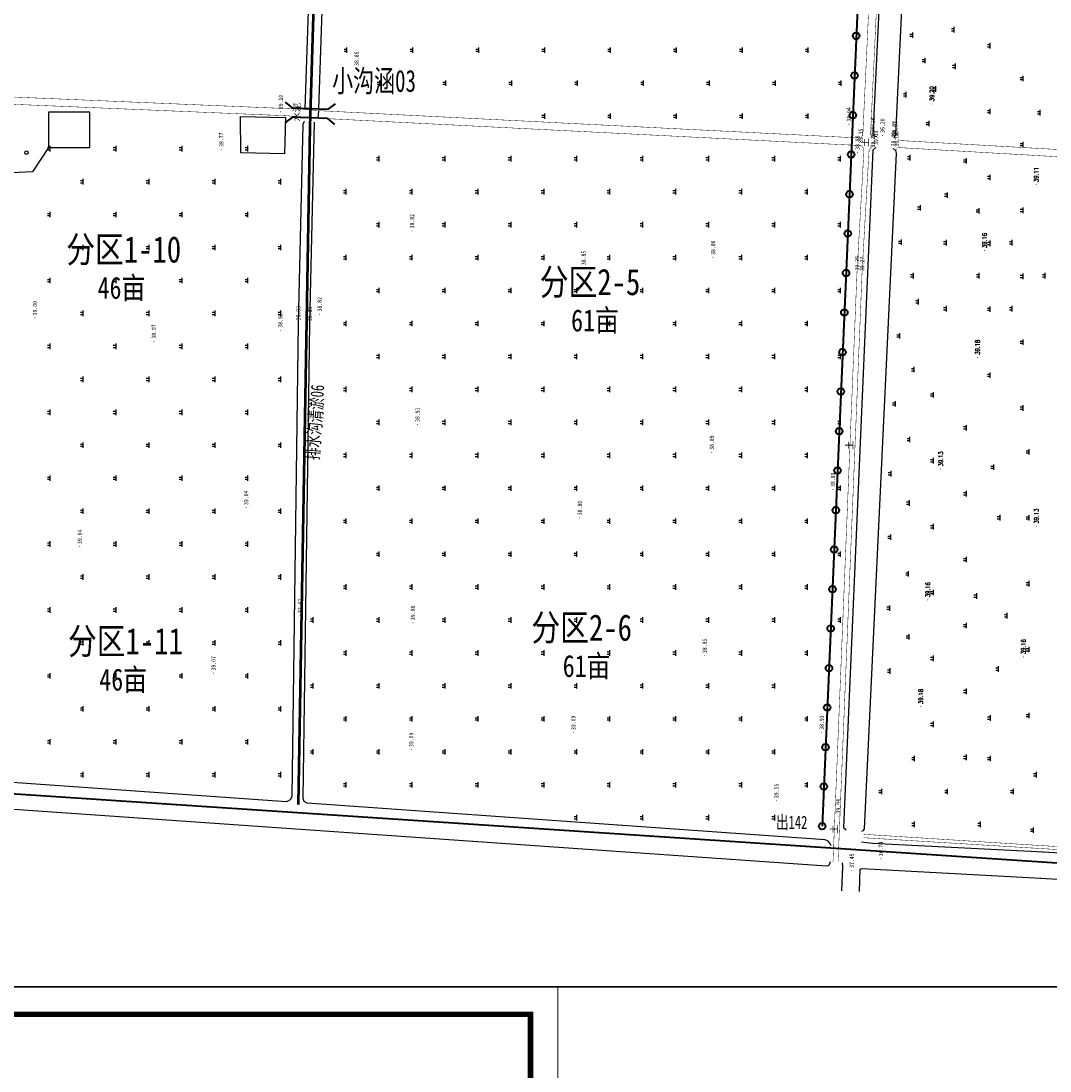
# Model space of a CAD drawing. Extents: x 464172 to 473094, y 3847158 to 3855433.
# Tile 5 of 98: x 466411 to 466880, y 3848319 to 3848797. Entities that reach past the tile are written whole.
import ezdxf
from ezdxf.enums import TextEntityAlignment as Align

# ---------------------------------------------------------------- set-up
doc = ezdxf.new("R2010")
doc.units = 0
doc.linetypes.add('X3', pattern=[5, 4, -1])
doc.layers.get('0').update_dxf_attribs({"linetype": 'CONTINUOUS'})
for name, color, linetype in [('DLSS', 4, 'CONTINUOUS'), ('DMTZ', 3, 'CONTINUOUS'), ('GCD', 9, 'CONTINUOUS'), ('JMD', 6, 'CONTINUOUS'), ('SXSS', 5, 'CONTINUOUS'), ('ZBTZ', 8, 'CONTINUOUS'), ('排水沟', 5, 'CONTINUOUS'), ('断面', 7, 'CONTINUOUS')]:
    doc.layers.add(name, color=color, linetype=linetype)
doc.layers.add('出水口', color=3, linetype='CONTINUOUS', lineweight=30)
doc.layers.add('支管', color=3, linetype='CONTINUOUS', lineweight=30)
doc.styles.add('HZ', font='rs.shx', dxfattribs={"width": 0.8, "bigfont": 'hztxt.shx'})
doc.styles.get("Standard").update_dxf_attribs({"font": 'rs.shx', "bigfont": 'hztxt.shx'})
doc.styles.add('正等线体', font='simhei.ttf')
doc.styles.add('黑体', font='simhei.ttf')
doc.linetypes.add('10422', pattern='A,0.75,[150,AAA.SHX,S=0.5,R=0,X=0,Y=0.5],1.5,[177,AAA.SHX,S=1,R=0,X=0,Y=0.4],0.75', length=3)
doc.linetypes.add('1161', pattern='A,0,[149,AAA.SHX,S=0.15,R=0,X=0,Y=0],-1.6', length=1.6)
doc.linetypes.add('712B', pattern='A,4,-1,4,-1,4,-1,[167,AAA.SHX,S=0.5,R=0,X=0,Y=0],8,[168,AAA.SHX,S=0.5,R=0,X=0,Y=0],-1', length=24)
doc.linetypes.add('833', pattern='A,2,[150,AAA.SHX,S=0.8,R=0,X=0,Y=0.8],2,[150,AAA.SHX,S=2,R=0,X=0,Y=2],1e-11', length=4)

# ---------------------------------------------------------------- blocks, each defined once
blk = doc.blocks.new('GC200')
at = {"linetype": 'Continuous', "const_width": 0.2, "flags": 128}
blk.add_lwpolyline([(-0.1, 0, 1), (0.1, 0, 1)], format="xyb", close=True, dxfattribs=at)
blk = doc.blocks.new('gc326')
blk.add_circle((0, 0), 0.8)
blk = doc.blocks.new('gc119')
for p, q in [((-1.25, 0), (1.25, 0)), ((-0.5, 1.3), (-0.5, 0)), ((0.5, 1.3), (0.5, 0))]:
    blk.add_line(p, q)
blk = doc.blocks.new('wlf')
at = {"layer": 'DLSS', "color": 8, "linetype": 'X3', "const_width": 0.2, "flags": 128}
for points, elevation in [([(-361.03, -216.87), (-93.08, -227.77), (-37.61, -230.93), (-35.97, -230.57), (-35.08, -229.49), (-22.6, 17.59), (-21.48, 32.3), (-5.1, 422.96), (13.79, 606.53)], -38.85), ([(-29.84, -230.46), (-29.84, -230.46), (-29.84, -230.46), (-25.92, -230.63), (293.62, -245.73), (307.77, -244.88), (314.46, -242.86), (316.35, -237.82), (317.5, -220.46), (319.84, -128.73), (322.46, 0.59), (324.17, 64.13)], -38.85), ([(-350.17, -230.86), (-364.02, -457.53), (-364.53, -462.61), (-364.53, -462.61), (-364.53, -462.61)], 0.52), ([(-31.67, -229.82), (-29.84, -230.46)], -38.85), ([(-50.17, -484.9), (-47.81, -452.06), (-35.94, -245.96)], 0.62)]:
    blk.add_lwpolyline(points, dxfattribs=dict(at, elevation=elevation))
at = {"layer": 'DLSS', "color": 8, "linetype": 'Continuous', "const_width": 0.2, "flags": 128}
for points, elevation in [([(-31.67, -229.82), (-19.19, 17.27), (-18.58, 23.81), (-1.7, 422.83), (17.42, 606.54)], -38.85), ([(-361.12, -219.18), (-93.19, -230.08), (-37.42, -233.26), (-35.88, -234.18), (-35.46, -235.44)], -38.85), ([(-348.61, -230.8), (-362.99, -457.37), (-362.65, -462.65), (-362.65, -462.65), (-362.65, -462.65)], 0.52), ([(-32.09, -235.87), (-31.26, -234.5), (-29.93, -233.97), (-26.07, -234.14), (293.46, -249.23), (314.23, -250.35), (328.01, -252.08), (355.3, -253.2), (475.67, -259.11), (583.9, -261.59), (601.97, -260.22)], -38.85), ([(-46.81, -485.14), (-44.45, -452.31), (-32.71, -246.14)], 0.62)]:
    blk.add_lwpolyline(points, dxfattribs=dict(at, elevation=elevation))
at = {"layer": 'DMTZ', "color": 8, "linetype": '10422', "const_width": 0.00000204, "flags": 128}
for points, elevation in [([(-24.5, 17.57), (-24.15, 23.86)], 0.07), ([(-18.13, 23.53), (-18.48, 17.24)], 0.07), ([(-360.98, -215.79), (-353.9, -216.01)], 0.79), ([(-36.59, -244.32), (-35.96, -236.38)], 0.54), ([(-30.99, -236.79), (-31.62, -244.74)], 0.47)]:
    blk.add_lwpolyline(points, dxfattribs=dict(at, elevation=elevation))
at = {"layer": 'DMTZ', "color": 8, "linetype": '10422', "flags": 128}
for points, elevation in [([(-352.23, -229.76, 0.00000204, 0.00000204, 0), (-351.68, -222.66, 0.00000204, 0.00000204, 0), (-351.85, -222.07, 0, 0, 0), (-352.45, -221.67, 0, 0, 0), (-354.06, -221.21, 0, 0, 0), (-361.55, -220.98, 0, 0, 0)], 1.03), ([(-346.6, -222.83, 0.00000204, 0.00000204, 0), (-347.16, -229.92, 0.00000204, 0.00000204, 0)], 0.54)]:
    blk.add_lwpolyline(points, format="xyseb", dxfattribs=dict(at, elevation=elevation))
at = {"layer": 'JMD', "color": 8, "linetype": 'Continuous', "flags": 128}
for points, elevation in [([(-35.91, 140.27), (-36, 121.45), (-19.93, 121.38), (-19.85, 140.19)], -38.85), ([(-21.8, 52.85), (-22.32, 32.4), (-38.87, 32.82), (-38.36, 52.71)], 0.72)]:
    blk.add_lwpolyline(points, close=True, dxfattribs=dict(at, elevation=elevation))
at = {"layer": 'SXSS', "color": 8, "linetype": '833', "flags": 128}
for points, elevation in [([(-24.15, 23.86), (-25.46, 24.44), (-116.1, 26.53), (-331.48, 29.55), (-332.97, 30.19), (-333.78, 31.85), (-322.24, 195.6)], -0.07), ([(-334.8, 190.91), (-362.9, -213.97), (-362.75, -214.77), (-362.32, -215.25), (-360.98, -215.79)], -38.85), ([(-18.48, 17.24), (107.2, 12.96), (110.41, 13.74), (113.52, 16.09), (115.09, 20.56), (116.15, 25.75), (116.74, 32.17), (118.39, 57.88), (121.34, 59.95), (125.28, 61.42), (151.08, 62.34), (155.87, 62.39), (189.49, 63.66), (224.05, 65.95), (226.46, 66.54), (228.25, 68.2), (229.09, 71.03), (226.24, 73.12), (182.58, 71.52), (136.28, 69.14), (116.35, 69.01), (110.73, 67.97), (107.33, 66.44), (106.13, 63.8), (106.74, 20.3), (105.92, 19.29), (-18.26, 23.53)], 0.07), ([(-353.9, -216.01), (-352.64, -215.36), (-351.8, -214.64), (-351.06, -213.27), (-334.44, 22.5), (-333.67, 23.8), (-332.32, 24.32), (-116.19, 21.3), (-24.41, 19.15)], -0.07), ([(-361.55, -220.98), (-363.32, -221.17), (-374.41, -220.7)], 0.76), ([(-35.96, -236.38), (-37.11, -234.99), (-345.55, -221.61), (-346.6, -222.83)], 0.54), ([(-374.72, -228.86), (-364.45, -229.16), (-364.22, -230.19), (-368.65, -311.45)], -38.85), ([(-356.71, -312.64), (-352.76, -234.79), (-352.23, -229.76)], 0.7), ([(-347.16, -229.92), (-346.82, -230.72), (-346.13, -231.16), (-38.75, -245.79), (-37.8, -245.63), (-37.11, -245.25), (-36.59, -244.32)], 0.21), ([(411.34, -258.08), (334.13, -254.27), (312.83, -251.51), (-30.11, -234.99), (-30.75, -235.85), (-30.99, -236.79)], 0.33), ([(-31.62, -244.74), (-30.07, -245.4), (317.13, -262.12), (323.01, -261.17), (333.87, -260.19), (411.08, -263.41)], 0.22), ([(-368.55, -311.26), (-376.23, -442.29), (-377.43, -459.56), (-377.3, -460.55), (-376.29, -461.04), (-367.06, -461.43), (-365.75, -460.08), (-364.43, -456), (-363.55, -432.86), (-356.7, -312.32)], 0.38)]:
    blk.add_lwpolyline(points, dxfattribs=dict(at, elevation=elevation))
at = {"layer": 'ZBTZ', "color": 8, "linetype": '1161', "elevation": -38.85, "flags": 128}
for points in [[(-35.91, 140.27), (-47.07, 147.49), (-48.32, 176.47), (-32.42, 177.78), (-30.14, 209.61), (-14.1, 208.32)], [(-19.19, 17.27), (-22.6, 17.59)]]:
    blk.add_lwpolyline(points, dxfattribs=at)
at = {"layer": 'GCD', "color": 8, "linetype": 'Continuous'}
ref = blk.add_blockref('GC200', (-113.58, 146.44, 0.15), dxfattribs=at)
ref.add_attrib('height', '39.00', dxfattribs={"linetype": 'Continuous', "height": 2, "style": '正等线体', "width": 0.8}).set_placement((-112.38, 146.44, 0.15), align=Align.MIDDLE_LEFT)
ref = blk.add_blockref('GC200', (-217.62, 126.02, 0.19), dxfattribs=at)
ref.add_attrib('height', '39.04', dxfattribs={"linetype": 'Continuous', "height": 2, "style": '正等线体', "width": 0.8}).set_placement((-216.42, 126.02, 0.19), align=Align.MIDDLE_LEFT)
ref = blk.add_blockref('GC200', (-124.19, 92.29, 0.12), dxfattribs=at)
ref.add_attrib('height', '38.97', dxfattribs={"linetype": 'Continuous', "height": 2, "style": '正等线体', "width": 0.8}).set_placement((-122.99, 92.29, 0.12), align=Align.MIDDLE_LEFT)
ref = blk.add_blockref('GC200', (-275.24, 65.17, 0.22), dxfattribs=at)
ref.add_attrib('height', '39.07', dxfattribs={"linetype": 'Continuous', "height": 2, "style": '正等线体', "width": 0.8}).set_placement((-274.04, 65.17, 0.22), align=Align.MIDDLE_LEFT)
ref = blk.add_blockref('GC200', (-36.88, 61.62, -0.08), dxfattribs=at)
ref.add_attrib('height', '38.77', dxfattribs={"linetype": 'Continuous', "height": 2, "style": '正等线体', "width": 0.8}).set_placement((-35.68, 61.62, -0.08), align=Align.MIDDLE_LEFT)
ref = blk.add_blockref('GC200', (-199.88, 50.3, 0.19), dxfattribs=at)
ref.add_attrib('height', '39.04', dxfattribs={"linetype": 'Continuous', "height": 2, "style": '正等线体', "width": 0.8}).set_placement((-198.68, 50.3, 0.19), align=Align.MIDDLE_LEFT)
ref = blk.add_blockref('GC200', (-119.21, 34.74, 0.07), dxfattribs=at)
ref.add_attrib('height', '38.92', dxfattribs={"linetype": 'Continuous', "height": 2, "style": '正等线体', "width": 0.8}).set_placement((-118.01, 34.74, 0.07), align=Align.MIDDLE_LEFT)
ref = blk.add_blockref('GC200', (-19.7, 34.53, 0.25), dxfattribs=at)
ref.add_attrib('height', '39.10', dxfattribs={"linetype": 'Continuous', "height": 2, "style": '正等线体', "width": 0.8}).set_placement((-18.5, 34.53, 0.25), align=Align.MIDDLE_LEFT)
ref = blk.add_blockref('GC200', (-249.08, 25.8, -1.43), dxfattribs=at)
ref.add_attrib('height', '37.42', dxfattribs={"linetype": 'Continuous', "height": 2, "style": '正等线体', "width": 0.8}).set_placement((-247.88, 25.8, -1.43), align=Align.MIDDLE_LEFT)
ref = blk.add_blockref('GC200', (-115.82, 26.53, 0.08), dxfattribs=at)
ref.add_attrib('height', '38.93', dxfattribs={"linetype": 'Continuous', "height": 2, "style": '正等线体', "width": 0.8}).set_placement((-114.62, 26.53, 0.08), align=Align.MIDDLE_LEFT)
ref = blk.add_blockref('GC200', (-116.19, 21.3, 0.03), dxfattribs=at)
ref.add_attrib('height', '38.88', dxfattribs={"linetype": 'Continuous', "height": 2, "style": '正等线体', "width": 0.8}).set_placement((-114.99, 21.3, 0.03), align=Align.MIDDLE_LEFT)
ref = blk.add_blockref('GC200', (-111.79, 16.84, -0.03), dxfattribs=at)
ref.add_attrib('height', '38.82', dxfattribs={"linetype": 'Continuous', "height": 2, "style": '正等线体', "width": 0.8}).set_placement((-110.59, 16.84, -0.03), align=Align.MIDDLE_LEFT)
ref = blk.add_blockref('GC200', (0, 0), dxfattribs=at)
ref.add_attrib('height', '38.85', dxfattribs={"linetype": 'Continuous', "height": 2, "style": '正等线体', "width": 0.8}).set_placement((1.2, 0), align=Align.MIDDLE_LEFT)
ref = blk.add_blockref('GC200', (-310.07, -24.86, 0.24), dxfattribs=at)
ref.add_attrib('height', '39.09', dxfattribs={"linetype": 'Continuous', "height": 2, "style": '正等线体', "width": 0.8}).set_placement((-308.87, -24.86, 0.24), align=Align.MIDDLE_LEFT)
ref = blk.add_blockref('GC200', (-252.31, -25.64, 0.23), dxfattribs=at)
ref.add_attrib('height', '39.08', dxfattribs={"linetype": 'Continuous', "height": 2, "style": '正等线体', "width": 0.8}).set_placement((-251.11, -25.64, 0.23), align=Align.MIDDLE_LEFT)
ref = blk.add_blockref('GC200', (-162.07, -27.71, 0.06), dxfattribs=at)
ref.add_attrib('height', '38.91', dxfattribs={"linetype": 'Continuous', "height": 2, "style": '正等线体', "width": 0.8}).set_placement((-160.87, -27.71, 0.06), align=Align.MIDDLE_LEFT)
ref = blk.add_blockref('GC200', (-73.97, -25.23, -0.03), dxfattribs=at)
ref.add_attrib('height', '38.82', dxfattribs={"linetype": 'Continuous', "height": 2, "style": '正等线体', "width": 0.8}).set_placement((-72.77, -25.23, -0.03), align=Align.MIDDLE_LEFT)
ref = blk.add_blockref('GC200', (-302.33, -98.65, 0.24), dxfattribs=at)
ref.add_attrib('height', '39.09', dxfattribs={"linetype": 'Continuous', "height": 2, "style": '正等线体', "width": 0.8}).set_placement((-301.13, -98.65, 0.24), align=Align.MIDDLE_LEFT)
ref = blk.add_blockref('GC200', (-204.54, -101.57, 0.05), dxfattribs=at)
ref.add_attrib('height', '38.90', dxfattribs={"linetype": 'Continuous', "height": 2, "style": '正等线体', "width": 0.8}).set_placement((-203.34, -101.57, 0.05), align=Align.MIDDLE_LEFT)
ref = blk.add_blockref('GC200', (-90.69, -103.32, 0), dxfattribs=at)
ref.add_attrib('height', '38.85', dxfattribs={"linetype": 'Continuous', "height": 2, "style": '正等线体', "width": 0.8}).set_placement((-89.49, -103.32, 0), align=Align.MIDDLE_LEFT)
ref = blk.add_blockref('GC200', (-267.3, -158.46, 0.1), dxfattribs=at)
ref.add_attrib('height', '38.95', dxfattribs={"linetype": 'Continuous', "height": 2, "style": '正等线体', "width": 0.8}).set_placement((-266.1, -158.46, 0.1), align=Align.MIDDLE_LEFT)
ref = blk.add_blockref('GC200', (-174.76, -161.67, 0.04), dxfattribs=at)
ref.add_attrib('height', '38.89', dxfattribs={"linetype": 'Continuous', "height": 2, "style": '正等线体', "width": 0.8}).set_placement((-173.56, -161.67, 0.04), align=Align.MIDDLE_LEFT)
ref = blk.add_blockref('GC200', (-86.02, -162.25, 0.01), dxfattribs=at)
ref.add_attrib('height', '38.86', dxfattribs={"linetype": 'Continuous', "height": 2, "style": '正等线体', "width": 0.8}).set_placement((-84.82, -162.25, 0.01), align=Align.MIDDLE_LEFT)
ref = blk.add_blockref('GC200', (-333.35, -191.05, 0.3), dxfattribs=at)
ref.add_attrib('height', '39.15', dxfattribs={"linetype": 'Continuous', "height": 2, "style": '正等线体', "width": 0.8}).set_placement((-332.15, -191.05, 0.3), align=Align.MIDDLE_LEFT)
ref = blk.add_blockref('GC200', (-302.22, -211.71, 0.08), dxfattribs=at)
ref.add_attrib('height', '38.93', dxfattribs={"linetype": 'Continuous', "height": 2, "style": '正等线体', "width": 0.8}).set_placement((-301.02, -211.71, 0.08), align=Align.MIDDLE_LEFT)
ref = blk.add_blockref('GC200', (-340.31, -219.19, 0.59), dxfattribs=at)
ref.add_attrib('height', '39.44', dxfattribs={"linetype": 'Continuous', "height": 2, "style": '正等线体', "width": 0.8}).set_placement((-339.11, -219.19, 0.59), align=Align.MIDDLE_LEFT)
ref = blk.add_blockref('GC200', (-191.68, -216.81, 0.04), dxfattribs=at)
ref.add_attrib('height', '38.89', dxfattribs={"linetype": 'Continuous', "height": 2, "style": '正等线体', "width": 0.8}).set_placement((-190.48, -216.81, 0.04), align=Align.MIDDLE_LEFT)
ref = blk.add_blockref('GC200', (-365.09, -225.44, -1.4), dxfattribs=at)
ref.add_attrib('height', '37.45', dxfattribs={"linetype": 'Continuous', "height": 2, "style": '正等线体', "width": 0.8}).set_placement((-363.89, -225.44, -1.4), align=Align.MIDDLE_LEFT)
ref = blk.add_blockref('GC200', (-25.33, -224.1, 0.09), dxfattribs=at)
ref.add_attrib('height', '38.94', dxfattribs={"linetype": 'Continuous', "height": 2, "style": '正等线体', "width": 0.8}).set_placement((-24.13, -224.1, 0.09), align=Align.MIDDLE_LEFT)
ref = blk.add_blockref('GC200', (-93.4, -230.07, 0.42), dxfattribs=at)
ref.add_attrib('height', '39.27', dxfattribs={"linetype": 'Continuous', "height": 2, "style": '正等线体', "width": 0.8}).set_placement((-92.2, -230.07, 0.42), align=Align.MIDDLE_LEFT)
ref = blk.add_blockref('GC200', (-93.08, -227.77, 0.41), dxfattribs=at)
ref.add_attrib('height', '39.26', dxfattribs={"linetype": 'Continuous', "height": 2, "style": '正等线体', "width": 0.8}).set_placement((-91.88, -227.77, 0.41), align=Align.MIDDLE_LEFT)
ref = blk.add_blockref('GC200', (-38.21, -227.98, 0.03), dxfattribs=at)
ref.add_attrib('height', '38.88', dxfattribs={"linetype": 'Continuous', "height": 2, "style": '正等线体', "width": 0.8}).set_placement((-37.01, -227.98, 0.03), align=Align.MIDDLE_LEFT)
ref = blk.add_blockref('GC200', (-35.08, -229.49, 0.5), dxfattribs=at)
ref.add_attrib('height', '39.35', dxfattribs={"linetype": 'Continuous', "height": 2, "style": '正等线体', "width": 0.8}).set_placement((-33.88, -229.49, 0.5), align=Align.MIDDLE_LEFT)
ref = blk.add_blockref('GC200', (-37.11, -234.99, 0.41), dxfattribs=at)
ref.add_attrib('height', '39.26', dxfattribs={"linetype": 'Continuous', "height": 2, "style": '正等线体', "width": 0.8}).set_placement((-35.91, -234.99, 0.41), align=Align.MIDDLE_LEFT)
ref = blk.add_blockref('GC200', (-30.11, -234.99, 0.33), dxfattribs=at)
ref.add_attrib('height', '39.18', dxfattribs={"linetype": 'Continuous', "height": 2, "style": '正等线体', "width": 0.8}).set_placement((-28.91, -234.99, 0.33), align=Align.MIDDLE_LEFT)
ref = blk.add_blockref('GC200', (-359.76, -238.64, -2.11), dxfattribs=at)
ref.add_attrib('height', '36.74', dxfattribs={"linetype": 'Continuous', "height": 2, "style": '正等线体', "width": 0.8}).set_placement((-358.56, -238.64, -2.11), align=Align.MIDDLE_LEFT)
ref = blk.add_blockref('GC200', (-35.96, -236.38, 0.54), dxfattribs=at)
ref.add_attrib('height', '39.39', dxfattribs={"linetype": 'Continuous', "height": 2, "style": '正等线体', "width": 0.8}).set_placement((-34.76, -236.38, 0.54), align=Align.MIDDLE_LEFT)
ref = blk.add_blockref('GC200', (-30.45, -239.37, -2.65), dxfattribs=at)
ref.add_attrib('height', '36.20', dxfattribs={"linetype": 'Continuous', "height": 2, "style": '正等线体', "width": 0.8}).set_placement((-29.25, -239.37, -2.65), align=Align.MIDDLE_LEFT)
ref = blk.add_blockref('GC200', (-36.59, -244.32, 0.55), dxfattribs=at)
ref.add_attrib('height', '39.40', dxfattribs={"linetype": 'Continuous', "height": 2, "style": '正等线体', "width": 0.8}).set_placement((-35.39, -244.32, 0.55), align=Align.MIDDLE_LEFT)
ref = blk.add_blockref('GC200', (-31.62, -244.74, 0.47), dxfattribs=at)
ref.add_attrib('height', '39.32', dxfattribs={"linetype": 'Continuous', "height": 2, "style": '正等线体', "width": 0.8}).set_placement((-30.42, -244.74, 0.47), align=Align.MIDDLE_LEFT)
ref = blk.add_blockref('GC200', (-36.74, -245.88, 0.21), dxfattribs=at)
ref.add_attrib('height', '39.06', dxfattribs={"linetype": 'Continuous', "height": 2, "style": '正等线体', "width": 0.8}).set_placement((-35.54, -245.88, 0.21), align=Align.MIDDLE_LEFT)
ref = blk.add_blockref('GC200', (-31.72, -245.32, 0.22), dxfattribs=at)
ref.add_attrib('height', '39.07', dxfattribs={"linetype": 'Continuous', "height": 2, "style": '正等线体', "width": 0.8}).set_placement((-30.52, -245.32, 0.22), align=Align.MIDDLE_LEFT)
ref = blk.add_blockref('GC200', (-290.5, -256.82, 0.33), dxfattribs=at)
ref.add_attrib('height', '39.18', dxfattribs={"linetype": 'Continuous', "height": 2, "style": 'HZ', "width": 0.8}).set_placement((-289.3, -256.82, -38.85), align=Align.MIDDLE_LEFT)
ref = blk.add_blockref('GC200', (-241.9, -260.02, 0.31), dxfattribs=at)
ref.add_attrib('height', '39.16', dxfattribs={"linetype": 'Continuous', "height": 2, "style": 'HZ', "width": 0.8}).set_placement((-240.7, -260.02, -38.85), align=Align.MIDDLE_LEFT)
ref = blk.add_blockref('GC200', (-16.14, -261.9, 0.35), dxfattribs=at)
ref.add_attrib('height', '39.20', dxfattribs={"linetype": 'Continuous', "height": 2, "style": 'HZ', "width": 0.8}).set_placement((-14.94, -261.9, -38.85), align=Align.MIDDLE_LEFT)
ref = blk.add_blockref('GC200', (-182.37, -265.9, 0.28), dxfattribs=at)
ref.add_attrib('height', '39.13', dxfattribs={"linetype": 'Continuous', "height": 2, "style": 'HZ', "width": 0.8}).set_placement((-181.17, -265.9, -38.85), align=Align.MIDDLE_LEFT)
ref = blk.add_blockref('GC200', (-131.54, -282.65, 0.33), dxfattribs=at)
ref.add_attrib('height', '39.18', dxfattribs={"linetype": 'Continuous', "height": 2, "style": 'HZ', "width": 0.8}).set_placement((-130.34, -282.65, -38.85), align=Align.MIDDLE_LEFT)
ref = blk.add_blockref('GC200', (-82.93, -285.85, 0.31), dxfattribs=at)
ref.add_attrib('height', '39.16', dxfattribs={"linetype": 'Continuous', "height": 2, "style": 'HZ', "width": 0.8}).set_placement((-81.73, -285.85, -38.85), align=Align.MIDDLE_LEFT)
ref = blk.add_blockref('GC200', (-267.88, -303.56, 0.31), dxfattribs=at)
ref.add_attrib('height', '39.16', dxfattribs={"linetype": 'Continuous', "height": 2, "style": 'HZ', "width": 0.8}).set_placement((-266.68, -303.56, -38.85), align=Align.MIDDLE_LEFT)
ref = blk.add_blockref('GC200', (-208.36, -309.44, 0.28), dxfattribs=at)
ref.add_attrib('height', '39.13', dxfattribs={"linetype": 'Continuous', "height": 2, "style": 'HZ', "width": 0.8}).set_placement((-207.16, -309.44, -38.85), align=Align.MIDDLE_LEFT)
ref = blk.add_blockref('GC200', (-52.89, -309.37, 0.26), dxfattribs=at)
ref.add_attrib('height', '39.11', dxfattribs={"linetype": 'Continuous', "height": 2, "style": 'HZ', "width": 0.8}).set_placement((-51.69, -309.37, -38.85), align=Align.MIDDLE_LEFT)
at = {"layer": 'ZBTZ', "color": 8, "linetype": 'Continuous'}
for name, p in [('gc326', (-38.32, 150.27, -38.85)), ('gc119', (-306.48, 139.44, -38.85)), ('gc119', (-276.48, 139.44, -38.85)), ('gc119', (-246.48, 139.44, -38.85)), ('gc119', (-216.48, 139.44, -38.85)), ('gc119', (-186.48, 139.44, -38.85)), ('gc119', (-156.48, 139.44, -38.85)), ('gc119', (-126.48, 139.44, -38.85)), ('gc119', (-96.48, 139.44, -38.85)), ('gc119', (-66.48, 139.44, -38.85)), ('gc119', (-36.48, 139.44, -38.85)), ('gc119', (-321.48, 124.44, -38.85)), ('gc119', (-291.48, 124.44, -38.85)), ('gc119', (-261.48, 124.44, -38.85)), ('gc119', (-231.48, 124.44, -38.85)), ('gc119', (-201.48, 124.44, -38.85)), ('gc119', (-171.48, 124.44, -38.85)), ('gc119', (-141.48, 124.44, -38.85)), ('gc119', (-111.48, 124.44, -38.85)), ('gc119', (-81.48, 124.44, -38.85)), ('gc119', (-51.48, 124.44, -38.85)), ('gc119', (-306.48, 109.44, -38.85)), ('gc119', (-276.48, 109.44, -38.85)), ('gc119', (-246.48, 109.44, -38.85)), ('gc119', (-216.48, 109.44, -38.85)), ('gc119', (-186.48, 109.44, -38.85)), ('gc119', (-156.48, 109.44, -38.85)), ('gc119', (-126.48, 109.44, -38.85)), ('gc119', (-96.48, 109.44, -38.85)), ('gc119', (-66.48, 109.44, -38.85)), ('gc119', (-36.48, 109.44, -38.85)), ('gc119', (-321.48, 94.44, -38.85)), ('gc119', (-291.48, 94.44, -38.85)), ('gc119', (-261.48, 94.44, -38.85)), ('gc119', (-231.48, 94.44, -38.85)), ('gc119', (-201.48, 94.44, -38.85)), ('gc119', (-171.48, 94.44, -38.85)), ('gc119', (-141.48, 94.44, -38.85)), ('gc119', (-111.48, 94.44, -38.85)), ('gc119', (-81.48, 94.44, -38.85)), ('gc119', (-51.48, 94.44, -38.85)), ('gc119', (-306.48, 79.44, -38.85)), ('gc119', (-276.48, 79.44, -38.85)), ('gc119', (-246.48, 79.44, -38.85)), ('gc119', (-216.48, 79.44, -38.85)), ('gc119', (-186.48, 79.44, -38.85)), ('gc119', (-156.48, 79.44, -38.85)), ('gc119', (-126.48, 79.44, -38.85)), ('gc119', (-96.48, 79.44, -38.85)), ('gc119', (-66.48, 79.44, -38.85)), ('gc119', (-36.48, 79.44, -38.85)), ('gc119', (-321.48, 64.44, -38.85)), ('gc119', (-291.48, 64.44, -38.85)), ('gc119', (-261.48, 64.44, -38.85)), ('gc119', (-231.48, 64.44, -38.85)), ('gc119', (-201.48, 64.44, -38.85)), ('gc119', (-171.48, 64.44, -38.85)), ('gc119', (-141.48, 64.44, -38.85)), ('gc119', (-111.48, 64.44, -38.85)), ('gc119', (-81.48, 64.44, -38.85)), ('gc119', (-51.48, 64.44, -38.85)), ('gc119', (-306.48, 49.44, -38.85)), ('gc119', (-276.48, 49.44, -38.85)), ('gc119', (-246.48, 49.44, -38.85)), ('gc119', (-216.48, 49.44, -38.85)), ('gc119', (-186.48, 49.44, -38.85)), ('gc119', (-156.48, 49.44, -38.85)), ('gc119', (-126.48, 49.44, -38.85)), ('gc119', (-96.48, 49.44, -38.85)), ('gc119', (-66.48, 49.44, -38.85)), ('gc119', (-36.48, 49.44, -38.85)), ('gc119', (-321.48, 34.44, -38.85)), ('gc119', (-291.48, 34.44, -38.85)), ('gc119', (-261.48, 34.44, -38.85)), ('gc119', (-231.48, 34.44, -38.85)), ('gc119', (-201.48, 34.44, -38.85)), ('gc119', (-171.48, 34.44, -38.85)), ('gc119', (-141.48, 34.44, -38.85)), ('gc119', (-111.48, 34.44, -38.85)), ('gc119', (-81.48, 34.44, -38.85)), ('gc119', (-51.48, 34.44, -38.85)), ('gc119', (-311.06, 19.69, -38.85)), ('gc119', (-281.06, 19.69, -38.85)), ('gc119', (-251.06, 19.69, -38.85)), ('gc119', (-326.06, 4.69, -38.85)), ('gc119', (-296.06, 4.69, -38.85)), ('gc119', (-266.06, 4.69, -38.85)), ('gc119', (-236.06, 4.69, -38.85)), ('gc119', (-206.06, 4.69, -38.85)), ('gc119', (-176.06, 4.69, -38.85)), ('gc119', (-146.06, 4.69, -38.85)), ('gc119', (-116.06, 4.69, -38.85)), ('gc119', (-86.06, 4.69, -38.85)), ('gc119', (-56.06, 4.69, -38.85)), ('gc119', (8.33, 4.37, -38.85)), ('gc119', (-311.06, -10.31, -38.85)), ('gc119', (-281.06, -10.31, -38.85)), ('gc119', (-251.06, -10.31, -38.85)), ('gc119', (-221.06, -10.31, -38.85)), ('gc119', (-191.06, -10.31, -38.85)), ('gc119', (-161.06, -10.31, -38.85)), ('gc119', (-131.06, -10.31, -38.85)), ('gc119', (-101.06, -10.31, -38.85)), ('gc119', (-71.06, -10.31, -38.85)), ('gc119', (-41.06, -10.31, -38.85)), ('gc119', (-6.67, -10.63, -38.85)), ('gc119', (-326.06, -25.31, -38.85)), ('gc119', (-296.06, -25.31, -38.85)), ('gc119', (-266.06, -25.31, -38.85)), ('gc119', (-236.06, -25.31, -38.85)), ('gc119', (-206.06, -25.31, -38.85)), ('gc119', (-176.06, -25.31, -38.85)), ('gc119', (-146.06, -25.31, -38.85)), ('gc119', (-116.06, -25.31, -38.85)), ('gc119', (-86.06, -25.31, -38.85)), ('gc119', (-56.06, -25.31, -38.85)), ('gc119', (8.33, -25.63, -38.85)), ('gc119', (-311.06, -40.31, -38.85)), ('gc119', (-281.06, -40.31, -38.85)), ('gc119', (-251.06, -40.31, -38.85)), ('gc119', (-221.06, -40.31, -38.85)), ('gc119', (-191.06, -40.31, -38.85)), ('gc119', (-161.06, -40.31, -38.85)), ('gc119', (-131.06, -40.31, -38.85)), ('gc119', (-101.06, -40.31, -38.85)), ('gc119', (-71.06, -40.31, -38.85)), ('gc119', (-41.06, -40.31, -38.85)), ('gc119', (-6.67, -40.63, -38.85)), ('gc119', (-326.06, -55.31, -38.85)), ('gc119', (-296.06, -55.31, -38.85)), ('gc119', (-266.06, -55.31, -38.85)), ('gc119', (-236.06, -55.31, -38.85)), ('gc119', (-206.06, -55.31, -38.85)), ('gc119', (-176.06, -55.31, -38.85)), ('gc119', (-146.06, -55.31, -38.85)), ('gc119', (-116.06, -55.31, -38.85)), ('gc119', (-86.06, -55.31, -38.85)), ('gc119', (-56.06, -55.31, -38.85)), ('gc119', (8.33, -55.63, -38.85)), ('gc119', (-311.06, -70.31, -38.85)), ('gc119', (-281.06, -70.31, -38.85)), ('gc119', (-251.06, -70.31, -38.85)), ('gc119', (-221.06, -70.31, -38.85)), ('gc119', (-191.06, -70.31, -38.85)), ('gc119', (-161.06, -70.31, -38.85)), ('gc119', (-131.06, -70.31, -38.85)), ('gc119', (-101.06, -70.31, -38.85)), ('gc119', (-71.06, -70.31, -38.85)), ('gc119', (-41.06, -70.31, -38.85)), ('gc119', (-6.67, -70.63, -38.85)), ('gc119', (-326.06, -85.31, -38.85)), ('gc119', (-296.06, -85.31, -38.85)), ('gc119', (-266.06, -85.31, -38.85)), ('gc119', (-236.06, -85.31, -38.85)), ('gc119', (-206.06, -85.31, -38.85)), ('gc119', (-176.06, -85.31, -38.85)), ('gc119', (-146.06, -85.31, -38.85)), ('gc119', (-116.06, -85.31, -38.85)), ('gc119', (-86.06, -85.31, -38.85)), ('gc119', (-56.06, -85.31, -38.85)), ('gc119', (-21.67, -85.63, -38.85)), ('gc119', (8.33, -85.63, -38.85)), ('gc119', (-341.06, -100.31, -38.85)), ('gc119', (-311.06, -100.31, -38.85)), ('gc119', (-281.06, -100.31, -38.85)), ('gc119', (-251.06, -100.31, -38.85)), ('gc119', (-221.06, -100.31, -38.85)), ('gc119', (-191.06, -100.31, -38.85)), ('gc119', (-161.06, -100.31, -38.85)), ('gc119', (-131.06, -100.31, -38.85)), ('gc119', (-101.06, -100.31, -38.85)), ('gc119', (-71.06, -100.31, -38.85)), ('gc119', (-41.06, -100.31, -38.85)), ('gc119', (-6.67, -100.63, -38.85)), ('gc119', (-326.06, -115.31, -38.85)), ('gc119', (-296.06, -115.31, -38.85)), ('gc119', (-266.06, -115.31, -38.85)), ('gc119', (-236.06, -115.31, -38.85)), ('gc119', (-206.06, -115.31, -38.85)), ('gc119', (-176.06, -115.31, -38.85)), ('gc119', (-146.06, -115.31, -38.85)), ('gc119', (-116.06, -115.31, -38.85)), ('gc119', (-86.06, -115.31, -38.85)), ('gc119', (-56.06, -115.31, -38.85)), ('gc119', (-21.67, -115.63, -38.85)), ('gc119', (8.33, -115.63, -38.85)), ('gc119', (-341.06, -130.31, -38.85)), ('gc119', (-311.06, -130.31, -38.85)), ('gc119', (-281.06, -130.31, -38.85)), ('gc119', (-251.06, -130.31, -38.85)), ('gc119', (-221.06, -130.31, -38.85)), ('gc119', (-191.06, -130.31, -38.85)), ('gc119', (-161.06, -130.31, -38.85)), ('gc119', (-131.06, -130.31, -38.85)), ('gc119', (-101.06, -130.31, -38.85)), ('gc119', (-71.06, -130.31, -38.85)), ('gc119', (-41.06, -130.31, -38.85)), ('gc119', (-6.67, -130.63, -38.85)), ('gc119', (-326.06, -145.31, -38.85)), ('gc119', (-296.06, -145.31, -38.85)), ('gc119', (-266.06, -145.31, -38.85)), ('gc119', (-236.06, -145.31, -38.85)), ('gc119', (-206.06, -145.31, -38.85)), ('gc119', (-176.06, -145.31, -38.85)), ('gc119', (-146.06, -145.31, -38.85)), ('gc119', (-116.06, -145.31, -38.85)), ('gc119', (-86.06, -145.31, -38.85)), ('gc119', (-56.06, -145.31, -38.85)), ('gc119', (-21.67, -145.63, -38.85)), ('gc119', (8.33, -145.63, -38.85)), ('gc119', (-341.06, -160.31, -38.85)), ('gc119', (-311.06, -160.31, -38.85)), ('gc119', (-281.06, -160.31, -38.85)), ('gc119', (-251.06, -160.31, -38.85)), ('gc119', (-221.06, -160.31, -38.85)), ('gc119', (-191.06, -160.31, -38.85)), ('gc119', (-161.06, -160.31, -38.85)), ('gc119', (-131.06, -160.31, -38.85)), ('gc119', (-101.06, -160.31, -38.85)), ('gc119', (-71.06, -160.31, -38.85)), ('gc119', (-41.06, -160.31, -38.85)), ('gc119', (-6.67, -160.63, -38.85)), ('gc119', (-326.06, -175.31, -38.85)), ('gc119', (-296.06, -175.31, -38.85)), ('gc119', (-266.06, -175.31, -38.85)), ('gc119', (-236.06, -175.31, -38.85)), ('gc119', (-206.06, -175.31, -38.85)), ('gc119', (-176.06, -175.31, -38.85)), ('gc119', (-146.06, -175.31, -38.85)), ('gc119', (-116.06, -175.31, -38.85)), ('gc119', (-86.06, -175.31, -38.85)), ('gc119', (-56.06, -175.31, -38.85)), ('gc119', (-21.67, -175.63, -38.85)), ('gc119', (8.33, -175.63, -38.85)), ('gc119', (-341.06, -190.31, -38.85)), ('gc119', (-311.06, -190.31, -38.85)), ('gc119', (-281.06, -190.31, -38.85)), ('gc119', (-251.06, -190.31, -38.85)), ('gc119', (-221.06, -190.31, -38.85)), ('gc119', (-191.06, -190.31, -38.85)), ('gc119', (-161.06, -190.31, -38.85)), ('gc119', (-131.06, -190.31, -38.85)), ('gc119', (-101.06, -190.31, -38.85)), ('gc119', (-71.06, -190.31, -38.85)), ('gc119', (-41.06, -190.31, -38.85)), ('gc119', (-6.67, -190.63, -38.85)), ('gc119', (-326.06, -205.31, -38.85)), ('gc119', (-296.06, -205.31, -38.85)), ('gc119', (-266.06, -205.31, -38.85)), ('gc119', (-236.06, -205.31, -38.85)), ('gc119', (-206.06, -205.31, -38.85)), ('gc119', (-176.06, -205.31, -38.85)), ('gc119', (-146.06, -205.31, -38.85)), ('gc119', (-116.06, -205.31, -38.85)), ('gc119', (-86.06, -205.31, -38.85)), ('gc119', (-56.06, -205.31, -38.85)), ('gc119', (-21.67, -205.63, -38.85)), ('gc119', (8.33, -205.63, -38.85)), ('gc119', (-251.06, -220.31, -38.85)), ('gc119', (-221.06, -220.31, -38.85)), ('gc119', (-191.06, -220.31, -38.85)), ('gc119', (-161.06, -220.31, -38.85)), ('gc119', (-131.06, -220.31, -38.85)), ('gc119', (-101.06, -220.31, -38.85)), ('gc119', (-71.06, -220.31, -38.85)), ('gc119', (-41.06, -220.31, -38.85)), ('gc119', (-6.67, -220.63, -38.85)), ('gc119', (-329.11, -239.02, -38.85)), ('gc119', (-274.29, -242.92, -38.85)), ('gc119', (-245.63, -242.72, -38.85)), ('gc119', (-213.36, -243.12, -38.85)), ('gc119', (-184.45, -243.31, -38.85)), ('gc119', (-152.62, -245.28, -38.85)), ('gc119', (-121.72, -247.25, -38.85)), ('gc119', (-79.02, -248.04, -38.85)), ('gc119', (-344.11, -254.02, -38.85)), ('gc119', (-314.11, -254.02, -38.85)), ('gc119', (-258.72, -251.5, -38.85)), ('gc119', (-230.06, -251.3, -38.85)), ('gc119', (-197.78, -251.69, -38.85)), ('gc119', (-168.88, -251.89, -38.85)), ('gc119', (-137.05, -253.86, -38.85)), ('gc119', (-94.31, -253.46, -38.85)), ('gc119', (-40.58, -252.03, 0.62)), ('gc119', (-11.9, -250.21, -38.85)), ('gc119', (15.18, -253.17, -38.85)), ('gc119', (-106.15, -255.83, -38.85)), ('gc119', (-63.45, -256.62, -38.85)), ('gc119', (3.67, -258.79, -38.85)), ('gc119', (-298.54, -262.6, -38.85)), ('gc119', (-268.54, -262.6, -38.85)), ('gc119', (-238.54, -262.6, -38.85)), ('gc119', (-208.54, -262.6, -38.85)), ('gc119', (-178.54, -262.6, -38.85)), ('gc119', (-148.54, -262.6, -38.85)), ('gc119', (-25.01, -260.61, 0.62)), ('gc119', (-9.29, -263.67, -38.85)), ('gc119', (-109.31, -268.46, -38.85)), ('gc119', (-79.31, -268.46, -38.85)), ('gc119', (-329.11, -269.02, -38.85)), ('gc119', (-57.62, -268.99, -38.85)), ('gc119', (1, -272.6, -38.85)), ('gc119', (17.69, -272.07, -78.06)), ('gc119', (-313.54, -277.6, -38.85)), ('gc119', (-283.54, -277.6, -38.85)), ('gc119', (-253.54, -277.6, -38.85)), ('gc119', (-223.54, -277.6, -38.85)), ('gc119', (-193.54, -277.6, -38.85)), ('gc119', (-163.54, -277.6, -38.85)), ('gc119', (-42.05, -277.56, -38.85)), ('gc119', (-240.16, -282.31, -78.06)), ('gc119', (-344.11, -284.02, -38.85)), ('gc119', (-94.31, -283.46, -38.85)), ('gc119', (-64.8, -283.34, -78.06)), ('gc119', (-314.11, -288.52, -38.85)), ('gc119', (-295.67, -288.5, -78.06)), ('gc119', (-273.36, -292.21, -78.06)), ('gc119', (-181.45, -290, -78.06)), ('gc119', (-139.57, -288.43, -38.85)), ('gc119', (-109.57, -288.43, -38.85)), ('gc119', (-79.57, -288.43, -38.85)), ('gc119', (-49.57, -288.43, -38.85)), ('gc119', (-19.57, -288.43, -38.85)), ('gc119', (10.43, -288.43, -38.85)), ('gc119', (-249.1, -296.17, -78.06)), ('gc119', (-204.5, -292.96, -78.06)), ('gc119', (-329.11, -299.02, -38.85)), ('gc119', (-109.31, -298.46, -38.85)), ('gc119', (-79.31, -298.46, -38.85)), ('gc119', (-294.52, -306.14, -38.85)), ('gc119', (-264.52, -306.14, -38.85)), ('gc119', (-234.52, -306.14, -38.85)), ('gc119', (-204.52, -306.14, -38.85)), ('gc119', (-174.52, -306.14, -38.85)), ('gc119', (-154.57, -303.43, -38.85)), ('gc119', (-124.57, -303.43, -38.85)), ('gc119', (-94.57, -303.43, -38.85)), ('gc119', (-64.57, -303.43, -38.85)), ('gc119', (-34.57, -303.43, -38.85)), ('gc119', (-4.57, -303.43, -38.85)), ('gc119', (-346.73, -308.08, -38.85)), ('gc119', (-321.43, -309.47, -38.85)), ('gc119', (-20.09, -311.22, -78.06)), ('gc119', (-94.31, -313.46, -38.85))]:
    blk.add_blockref(name, p, dxfattribs=at)
at = {"layer": 'DLSS', "color": 8, "linetype": 'Continuous', "style": '黑体'}
for s, p in [('水泥', (-19.85, 27.29, -38.85)), ('土', (-346.24, -217.24, -38.85)), ('土', (-171.45, -224.23, -38.85)), ('土', (-33.64, -231.45, -38.85))]:
    blk.add_text(s, height=3, dxfattribs=at).set_placement(p, align=Align.MIDDLE)
blk = doc.blocks.new('qiao')
at = {"color": 1, "lineweight": 40, "flags": 128}
for points in [[(-10.33, 2.02), (-14.5, 5.36)], [(-10.33, 2.02), (9.66, 2.02)], [(9.66, 2.02), (13.84, 5.36)], [(-10.33, -3.01), (-14.5, -6.35)], [(-10.33, -3.01), (9.66, -3.01)], [(9.66, -3.01), (13.84, -6.35)]]:
    blk.add_lwpolyline(points, dxfattribs=at)
blk = doc.blocks.new('TK')
at = {"lineweight": 0}
for p, q in [((0, 297), (420, 297)), ((420, 297), (420, 0))]:
    blk.add_line(p, q, dxfattribs=at)
at = {"lineweight": 0, "const_width": 1}
blk.add_lwpolyline([(25, 292), (415, 292), (415, 5), (25, 5)], close=True, dxfattribs=at)

msp = doc.modelspace()

# ---------------------------------------------------------------- linework, layer by layer
at = {"color": 3, "lineweight": 35}
msp.add_lwpolyline([(465637.92, 3849480.26), (467225.52, 3849480.26), (467225.52, 3848357.6), (465637.92, 3848357.6)], close=True, dxfattribs=at)
at = {"color": 221, "linetype": '712B', "lineweight": 40, "ltscale": 2, "flags": 128}
msp.add_lwpolyline([(465964.29, 3849365.02), (465962.17, 3848475.14), (467029.61, 3848404.45), (467096.72, 3849388.87), (465964.29, 3849365.02)], dxfattribs=at)
at = {"layer": '出水口', "color": 3, "lineweight": 40}
for centre in [(466791.59, 3848790.51), (466790.81, 3848772.52), (466790.04, 3848754.54), (466789.26, 3848736.56), (466788.49, 3848718.57), (466787.71, 3848700.59), (466786.94, 3848682.61), (466786.16, 3848664.62), (466785.39, 3848646.64), (466784.61, 3848628.66), (466783.84, 3848610.67), (466783.06, 3848592.69), (466782.29, 3848574.71), (466781.51, 3848556.72), (466780.74, 3848538.74), (466779.96, 3848520.76), (466779.19, 3848502.77), (466778.41, 3848484.79), (466777.64, 3848466.81), (466776.86, 3848448.82), (466776.09, 3848430.84)]:
    msp.add_circle(centre, 1.5, dxfattribs=at)
at = {"layer": '排水沟', "linetype": 'Continuous', "lineweight": 50, "flags": 128}
msp.add_lwpolyline([(466493.67, 3849020.09), (466500.52, 3848888.43), (466546.98, 3848885.75), (466542.86, 3848749.33), (466537.58, 3848440.62)], dxfattribs=at)
at = {"layer": '支管', "color": 3, "lineweight": 40, "flags": 128}
msp.add_lwpolyline([(466816.43, 3849366.88), (466808.04, 3849172.18), (466676.23, 3849175.51), (466672.11, 3849089.73), (466804.39, 3849087.45), (466776.09, 3848430.84)], dxfattribs=at)

# ---------------------------------------------------------------- block references
at = {"color": 3, "linetype": 'Continuous', "lineweight": -3, "rotation": 90}
msp.add_blockref('wlf', (466564.15, 3848775.7, 38.85), dxfattribs=at)
at = {"color": 3, "lineweight": -3, "xscale": 0.7999999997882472, "yscale": 0.7999999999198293, "zscale": 0.8, "rotation": 177.9198671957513}
msp.add_blockref('qiao', (466542.7, 3848754.9), dxfattribs=at)
at = {"layer": '断面', "xscale": 2.5, "yscale": 2.5, "zscale": 2.49999999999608}
msp.add_blockref('TK', (465605.78, 3847615.1), dxfattribs=at)

# ---------------------------------------------------------------- texts
at = {"color": 1, "linetype": 'Continuous', "lineweight": 50, "attachment_point": 1}
for s, insert, char_height in [('{\\fSimHei|b0|i0|c134|p2;\\W0.7;小沟涵03}', (466553.02, 3848775.07, -38.35), 10), ('{\\fSimSun|b0|i0|c134|p2;\\W0.8;分区1-10}', (466431.99, 3848699.36), 12), ('{\\fSimSun|b0|i0|c134|p2;\\W0.8;分区2-5}', (466647.53, 3848684.54), 12), ('{\\fSimSun|b0|i0|c134|p2;\\W0.8;46亩}', (466446.26, 3848680.87), 10), ('{\\fSimSun|b0|i0|c134|p2;\\W0.8;61亩}', (466661.8, 3848666.05), 10), ('{\\fSimSun|b0|i0|c134|p2;\\W0.8;分区2-6}', (466643.72, 3848527.21), 12), ('{\\fSimSun|b0|i0|c134|p2;\\W0.8;分区1-11}', (466432.77, 3848521.02), 12), ('{\\fSimSun|b0|i0|c134|p2;\\W0.8;61亩}', (466657.99, 3848508.72), 10), ('{\\fSimSun|b0|i0|c134|p2;\\W0.8;46亩}', (466447.04, 3848502.53), 10)]:
    msp.add_mtext(s, dxfattribs=dict(at, insert=insert, char_height=char_height))
at = {"color": 7, "linetype": 'Continuous', "lineweight": 50, "insert": (465667.37, 3848724.84), "char_height": 12, "width": 253.0222, "attachment_point": 1}
msp.add_mtext('{\\fSimSun|b0|i0|c134|p2;\\W0.8;说明：\\P\\H0.8333x;    1、吴楼示范方项目区\\C256;庄镇农中中沟东侧、赵首大沟西侧、吴楼村北侧公路至南侧公路\\C7;。项目区内实施低压管道灌溉，面积1290亩。\\P    2、灌溉系统建设内容包括干管DN355 PVC-U塑料管1160m，支管DN250 PVC-U塑料管3855m，DN200 PVC-U塑料管540m，DN75出水口（给水栓）193个，公称压力均为0.63Mpa。配套水泵、机房及各类连接管件、阀门等。\\P    3、灌溉区域分为23个分区，按每次灌溉4个不同支管上的分区，灌水周期为6天，满足设计要求。\\P    4、为满足生产生活要求，示范方内清淤排水沟共6条，总长1850m，新建跨中沟桥2座（吴楼1号桥、吴楼3号桥),新建跨小沟桥1座（吴楼2号桥),新建小沟涵3座（小沟涵\\W0.7;\\C0;01-03\\W0.8;\\C7;），新建3m宽水泥路3条（田间道01-03），总长830米。}', dxfattribs=at)
at = {"color": 3, "lineweight": 40, "insert": (466755.04, 3848435.55), "char_height": 6, "width": 34.7286, "attachment_point": 1}
msp.add_mtext('{\\fSimHei|b0|i0|c134|p2;\\W0.7;出142}', dxfattribs=at)
at = {"layer": '排水沟', "linetype": 'Continuous', "lineweight": 50, "insert": (466540.95, 3848597.69), "char_height": 6, "width": 74.094, "attachment_point": 1, "rotation": 85.8253}
msp.add_mtext('{\\fSimHei|b0|i0|c134|p2;\\W0.7;排水沟清淤06}', dxfattribs=at)

doc.saveas('drawing.dxf')
